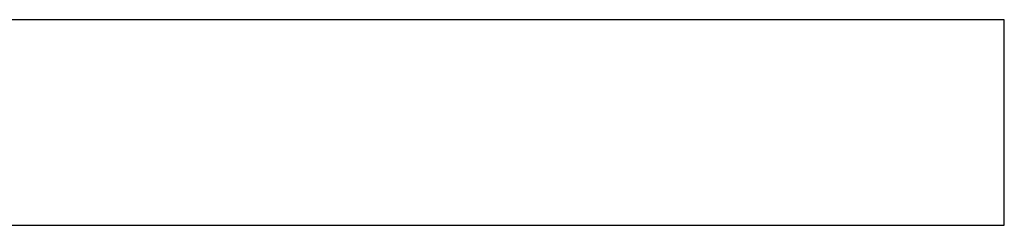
# Model space of a CAD drawing. Header units: metres. Extents: x 391.1 to 430.4, y 12.7 to 28.9.
# Tile 79 of 153: x 405.877 to 406.356, y 25.951 to 26.051. Entities that reach past the tile are written whole.
import ezdxf

# ---------------------------------------------------------------- set-up
doc = ezdxf.new("R2010")
doc.units = ezdxf.units.M
doc.layers.add('A-WALL-____-MCUT', color=7, linetype='Continuous', lineweight=25)
doc.layers.add('A-WALL-____-OTLN', color=7, linetype='Continuous', lineweight=25)

# ---------------------------------------------------------------- blocks, each defined once
blk = doc.blocks.new('Family - Envans PB-155467-01_FON_P0')
at = {"layer": 'A-WALL-____-MCUT', "color": 253, "true_color": 0xaaaaaa}
for p, q in [((1.64, 0.1), (0, 0.1)), ((1.64, 0), (1.64, 0.1)), ((0, 0), (1.64, 0))]:
    blk.add_line(p, q, dxfattribs=at)
at = {"layer": 'A-WALL-____-OTLN', "color": 253, "true_color": 0xaaaaaa}
for p, q in [((1.64, 0.1), (0, 0.1)), ((1.64, 0), (1.64, 0.1)), ((0, 0), (1.64, 0))]:
    blk.add_line(p, q, dxfattribs=at)
at = {"layer": 'A-WALL-____-OTLN', "color": 253, "lineweight": 18, "true_color": 0xaaaaaa}
blk.add_line((0, 0), (1.64, 0), dxfattribs=at)
blk = doc.blocks.new('LONDR55-XX_ZZ-ARQ-CAA-M3D-Londres55_ifc-1-01_FON_P0')
at = {"layer": 'A-WALL-____-OTLN', "color": 253, "lineweight": 18, "true_color": 0xaaaaaa}
blk.add_blockref('Family - Envans PB-155467-01_FON_P0', (404.71645, 25.95078), dxfattribs=at)

msp = doc.modelspace()

# ---------------------------------------------------------------- block references
at = {"lineweight": 5}
msp.add_blockref('LONDR55-XX_ZZ-ARQ-CAA-M3D-Londres55_ifc-1-01_FON_P0', (0, 0), dxfattribs=at)

doc.saveas('drawing.dxf')
